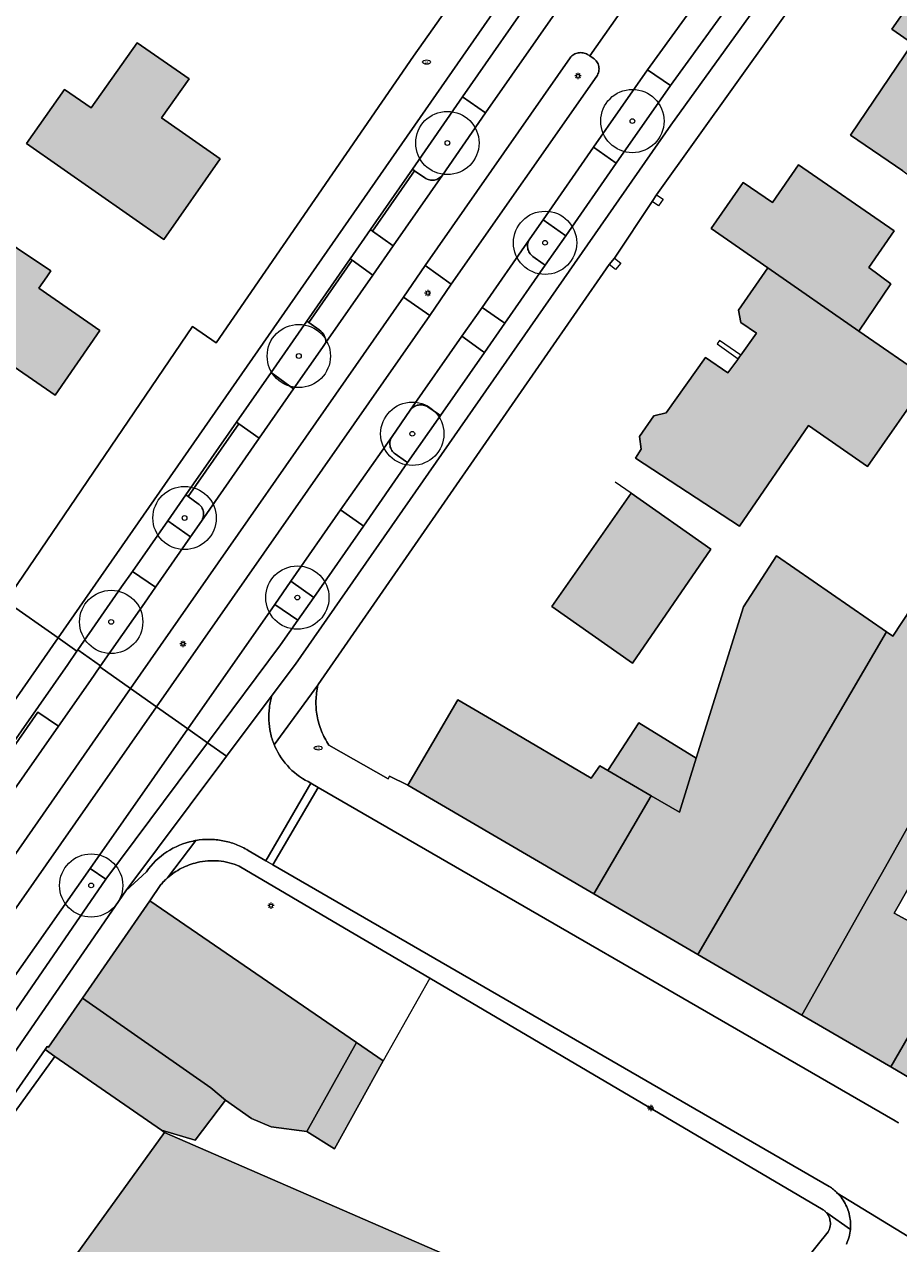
# Model space of a CAD drawing. Header units: metres. Extents: x 187482 to 189800, y 333582 to 335019.
# Tile 58 of 256: x 188055 to 188124, y 333932 to 334029. Entities that reach past the tile are written whole.
import ezdxf
from ezdxf.enums import TextEntityAlignment as Align

# ---------------------------------------------------------------- set-up
doc = ezdxf.new("R2010")
doc.units = ezdxf.units.M
doc.layers.get('0').update_dxf_attribs({"color": 252, "lineweight": 18})
for name, color, linetype, lineweight in [('B-WE-GR-BEPLANTING_CULTUUR_HEESTERS-GV', 252, 'Continuous', 18), ('B-WE-GR-BOOM-S', 252, 'Continuous', 18), ('B-WE-GR-HAAG-G', 252, 'GR-HAAG1-SO', 18), ('B-WE-IE-MEUBILAIR-S', 252, 'Continuous', 18), ('B-WE-IE-TERREINAFSCHEIDING_KUNSTMATIG_HEKWERK-G', 252, 'IE-TERREINAFSCHEIDING_KUNSTMATIG-SO', 18), ('B-WE-IE-TERREINAFSCHEIDING_KUNSTMATIG_MUUR-G', 252, 'IE-TERREINAFSCHEIDING_KUNSTMATIG-SO', 18), ('B-WE-OG-BEBOUWING-GV', 252, 'Continuous', 18), ('B-WE-OG-TERREIN_ERF-GV', 252, 'Continuous', 18), ('B-WE-VH-GESLOTENVERHARDING_ASFALT-GV', 252, 'Continuous', 18), ('B-WE-VH-OPENVERHARDING-GV', 252, 'Continuous', 18), ('B-WE-VH-OPENVERHARDING_BETONSTRAATSTEEN-GV', 252, 'Continuous', 18), ('B-WE-VH-OPENVERHARDING_STRAATBAKSTEEN-GV', 252, 'Continuous', 18), ('B-WE-VH-OPENVERHARDING_TEGEL-GV', 252, 'Continuous', 18)]:
    doc.layers.add(name, color=color, linetype=linetype, lineweight=lineweight)
doc.layers.add('B-WE-OG-BEBOUWING-V', color=7, linetype='Continuous', lineweight=18, true_color=0xf0f0f0)
doc.styles.add('NLCS-ISO', font='NLCS-ISO.ttf')
doc.linetypes.add('GR-HAAG1-SO', pattern='A,6,[176,NLCS.SHX,S=0.125,R=0,X=0,Y=0],-2', length=8)
doc.linetypes.add('IE-TERREINAFSCHEIDING_KUNSTMATIG-SO', pattern='A,4,[82,NLCS.SHX,S=0.75,R=90,X=0,Y=0],4,-2', length=10)

# ---------------------------------------------------------------- blocks, each defined once
blk = doc.blocks.new('SIE-MEUBILAIR_PAAL_LICHTMAST-SO')
for points in [[(-0.62, 0), (-1, 0)], [(-0.71, 0.71), (-0.44, 0.44)], [(0, 1), (0, 0.62)], [(0.44, 0.44), (0.71, 0.71)], [(1, 0), (0.62, 0)], [(-0.71, -0.71), (-0.44, -0.44)], [(0, -0.62), (0, -1)], [(0.44, -0.44), (0.71, -0.71)]]:
    blk.add_lwpolyline(points)
blk.add_circle((0, 0), 0.5)
blk = doc.blocks.new('SIE-MEUBILAIR_PUT_BRANDKRAAN-SO')
blk.add_ellipse((0, 0), major_axis=(1.25, 0), ratio=0.54)
at = {"style": 'NLCS-ISO'}
blk.add_text('bk', height=0.75, dxfattribs=at).set_placement((0.03, 0), align=Align.MIDDLE_CENTER)
blk = doc.blocks.new('SGR-BOOM_GBKN-SO')
at = {"color": 0, "linetype": 'ByBlock', "lineweight": 18}
for radius in [2, 0.15]:
    blk.add_circle((0, 0), radius, dxfattribs=at)

msp = doc.modelspace()

# ---------------------------------------------------------------- hatches: boundary and pattern name
at = {"layer": 'B-WE-OG-BEBOUWING-V'}
h = msp.add_hatch(color=256, dxfattribs=at)
h.dxf.hatch_style = 1
h.paths.add_polyline_path([(188119.775, 334019.884), (188123.914, 334017.078), (188134.371, 334009.355), (188139.507, 334005.794), (188139.597, 334005.731), (188144.792, 334012.925), (188146.958, 334011.44), (188147.926, 334012.889), (188153.859, 334021.759), (188148.105, 334024.734), (188146.046, 334025.85), (188134.882, 334031.898), (188130.213, 334034.413), (188129.986, 334034.535), (188129.772, 334034.651), (188126.277, 334029.492), (188124.654, 334030.598), (188123.065, 334028.283), (188124.695, 334027.142)], flags=17)
h = msp.add_hatch(color=256, dxfattribs=at)
h.dxf.hatch_style = 1
h.paths.add_polyline_path([(188063.437, 334027.19), (188059.801, 334022.042), (188057.701, 334023.51), (188054.68, 334019.235), (188065.527, 334011.659), (188069.981, 334018.035), (188065.359, 334021.263), (188067.538, 334024.347)], flags=17)
h = msp.add_hatch(color=256, dxfattribs=at)
h.dxf.hatch_style = 1
h.paths.add_polyline_path([(188051.486, 334016.233), (188045.8, 334020.275), (188042.892, 334022.307), (188041.263, 334019.316), (188043.799, 334017.466), (188043.707, 334017.337), (188047.867, 334014.384), (188048.798, 334013.724), (188050.324, 334012.641), (188046.519, 334006.915), (188046.354, 334006.666), (188053.707, 334001.57), (188056.943, 333999.336), (188060.484, 334004.452), (188055.662, 334007.79), (188056.283, 334008.699), (188056.6, 334009.164), (188053.987, 334010.948), (188050.78, 334013.138), (188049.801, 334013.869), (188051.228, 334015.871)], flags=17)
h = msp.add_hatch(color=256, dxfattribs=at)
h.dxf.hatch_style = 1
h.paths.add_polyline_path([(188113.248, 334009.413), (188120.458, 334004.409), (188122.982, 334008.149), (188121.225, 334009.441), (188123.234, 334012.344), (188115.687, 334017.553), (188113.626, 334014.566), (188111.299, 334016.163), (188108.768, 334012.523)], flags=17)
h = msp.add_hatch(color=256, dxfattribs=at)
h.dxf.hatch_style = 1
h.paths.add_polyline_path([(188120.458, 334004.409), (188113.248, 334009.413), (188110.951, 334006.074), (188111.131, 334005.097), (188112.369, 334004.234), (188111.116, 334002.5), (188111.074, 334002.442), (188110.916, 334002.223), (188110.873, 334002.163), (188110.104, 334001.099), (188108.342, 334002.319), (188105.233, 333997.937), (188104.241, 333997.719), (188103.115, 333996.074), (188103.254, 333995.077), (188102.79, 333994.368), (188111.008, 333988.99), (188116.469, 333996.938), (188121.12, 333993.711), (188125.942, 334000.603)], flags=17)
h = msp.add_hatch(color=256, dxfattribs=at)
h.dxf.hatch_style = 1
h.paths.add_polyline_path([(188096.182, 333982.644), (188102.571, 333978.171), (188108.76, 333987.173), (188102.448, 333991.592)], flags=17)
h = msp.add_hatch(color=256, dxfattribs=at)
h.dxf.hatch_style = 1
h.paths.add_polyline_path([(188100.613, 333969.684), (188104.043, 333967.684), (188106.265, 333966.389), (188107.592, 333970.645), (188103.074, 333973.441)], flags=16)
h.paths.add_polyline_path([(188104.043, 333967.684), (188099.514, 333959.925), (188107.733, 333955.13), (188122.62, 333980.646), (188113.939, 333986.652), (188111.325, 333982.623), (188107.592, 333970.645), (188106.265, 333966.389)], flags=17)
h = msp.add_hatch(color=256, dxfattribs=at)
h.dxf.hatch_style = 1
h.paths.add_polyline_path([(188122.62, 333980.646), (188107.733, 333955.13), (188115.95, 333950.335), (188121.125, 333959.547), (188122.304, 333961.647), (188125.465, 333967.275), (188125.66, 333967.622), (188124.947, 333968.117), (188127.177, 333971.593), (188129.229, 333974.793), (188131.395, 333978.179), (188124.615, 333982.539), (188123.14, 333980.286)], flags=17)
h = msp.add_hatch(color=256, dxfattribs=at)
h.dxf.hatch_style = 1
h.paths.add_polyline_path([(188099.514, 333959.925), (188104.043, 333967.684), (188100.613, 333969.684), (188099.982, 333970.052), (188099.286, 333969.074), (188092.044, 333973.329), (188088.759, 333975.257), (188084.805, 333968.505)], flags=17)
h.paths.add_polyline_path([(188100.613, 333969.684), (188104.043, 333967.684), (188106.265, 333966.389), (188107.592, 333970.645), (188103.074, 333973.441)], flags=16)
h = msp.add_hatch(color=256, dxfattribs=at)
h.dxf.hatch_style = 1
h.paths.add_polyline_path([(188122.961, 333946.245), (188128.342, 333955.544), (188127.095, 333956.284), (188123.231, 333958.396), (188124.41, 333960.495), (188126.949, 333959.106), (188130.291, 333964.079), (188128.743, 333965.363), (188125.465, 333967.275), (188122.304, 333961.647), (188121.125, 333959.547), (188115.95, 333950.335)], flags=17)
h = msp.add_hatch(color=256, dxfattribs=at)
h.dxf.hatch_style = 1
h.paths.add_polyline_path([(188059.111, 333951.69), (188069.259, 333944.606), (188070.403, 333943.627), (188072.476, 333942.167), (188074.013, 333941.519), (188076.845, 333941.142), (188080.751, 333948.176), (188064.427, 333959.371)], flags=17)
h = msp.add_hatch(color=256, dxfattribs=at)
h.dxf.hatch_style = 1
h.paths.add_polyline_path([(188127.095, 333956.284), (188128.342, 333955.544), (188122.961, 333946.245), (188127.211, 333943.765), (188133.633, 333954.912), (188128.224, 333958.293)], flags=17)
h = msp.add_hatch(color=256, dxfattribs=at)
h.dxf.hatch_style = 1
h.paths.add_polyline_path([(188059.111, 333951.69), (188056.427, 333947.811), (188056.326, 333947.854), (188056.158, 333947.615), (188056.932, 333947.078), (188065.349, 333941.239), (188068.024, 333940.454), (188070.403, 333943.627), (188069.259, 333944.606)], flags=17)
h = msp.add_hatch(color=256, dxfattribs=at)
h.dxf.hatch_style = 1
h.paths.add_polyline_path([(188076.845, 333941.142), (188079.022, 333939.779), (188082.876, 333946.719), (188080.751, 333948.176)], flags=17)
h = msp.add_hatch(color=256, dxfattribs=at)
h.dxf.hatch_style = 1
h.paths.add_polyline_path([(188069.168, 333905.551), (188074.019, 333902.236), (188073.285, 333900.972), (188076.913, 333898.444), (188074.646, 333895.353), (188080.516, 333891.048), (188084.398, 333896.245), (188078.515, 333900.639), (188080.811, 333903.833), (188071.006, 333908.199)], flags=16)
h.paths.add_polyline_path([(188041.052, 333890.063), (188042.599, 333889.473), (188055.434, 333885.738), (188060.024, 333892.36), (188062.113, 333895.375), (188069.168, 333905.551), (188071.006, 333908.199), (188080.811, 333903.833), (188080.966, 333904.048), (188087.956, 333900.808), (188091.54, 333905.8), (188084.944, 333910.785), (188093.238, 333929.02), (188065.599, 333941.066), (188056.895, 333929.022), (188061.232, 333925.888), (188058.573, 333922.208), (188054.236, 333925.342), (188049.214, 333918.392), (188050.643, 333917.655), (188034.708, 333895.349), (188039.265, 333893.405), (188042.018, 333892.357)], flags=17)

# ---------------------------------------------------------------- linework, layer by layer
at = {"layer": 'B-WE-GR-BEPLANTING_CULTUUR_HEESTERS-GV', "flags": 128}
for points in [[(188099.496, 334018.958), (188101.284, 334017.668), (188105.568, 334023.815), (188103.75, 334025.061)], [(188064.869, 333984.157), (188063.064, 333985.414), (188062.207, 333984.184), (188058.736, 333979.202), (188060.541, 333977.944), (188064.001, 333982.911)], [(188077.377, 333983.355), (188075.576, 333984.644), (188074.296, 333982.81), (188076.126, 333981.557)], [(188051.953, 333950.893), (188053.311, 333949.98), (188060.954, 333961.076), (188059.707, 333961.918)]]:
    msp.add_lwpolyline(points, close=True, dxfattribs=at)
for points in [[(188087.542, 334016.736), (188090.961, 334021.664), (188089.132, 334022.914), (188085.171, 334017.2), (188085.349, 334017.076), (188086.163, 334016.508)], [(188094.695, 334010.316), (188095.516, 334009.735), (188095.676, 334009.622), (188097.296, 334011.946), (188095.498, 334013.212), (188094.441, 334011.689)], [(188076.999, 334005.077), (188076.831, 334005.195), (188074.01, 334001.137), (188075.786, 333999.835), (188078.068, 334003.112), (188078.349, 334003.516)], [(188077.82, 334004.504), (188076.999, 334005.077)], [(188083.822, 333994.697), (188084.635, 333994.128), (188084.798, 333994.014), (188087.392, 333997.733), (188087.235, 333997.839), (188086.389, 333998.411)], [(188085.009, 333998.155), (188083.573, 333996.087)], [(188068.263, 333990.761), (188067.448, 333991.342), (188067.277, 333991.464), (188065.848, 333989.412), (188067.652, 333988.153), (188068.518, 333989.396)]]:
    msp.add_lwpolyline(points, dxfattribs=at)
at = {"layer": 'B-WE-GR-BEPLANTING_CULTUUR_HEESTERS-GV'}
for points in [[(188087.276, 334016.486, 0.092704), (188087.542, 334016.736)], [(188086.163, 334016.508, 0.098434), (188086.521, 334016.351)], [(188086.521, 334016.351, 0.099758), (188086.912, 334016.344)], [(188086.912, 334016.344, 0.09886), (188087.276, 334016.486)], [(188094.295, 334011.347, 0.097897), (188094.287, 334010.959)], [(188094.287, 334010.959, 0.099519), (188094.427, 334010.597)], [(188094.441, 334011.689, 0.093925), (188094.295, 334011.347)], [(188094.427, 334010.597, 0.100169), (188094.695, 334010.316)], [(188078.349, 334003.516, 0.228377), (188077.82, 334004.504)], [(188085.287, 333998.423, 0.095206), (188085.009, 333998.155)], [(188085.646, 333998.565, 0.09428), (188085.287, 333998.423)], [(188086.033, 333998.561, 0.098208), (188085.646, 333998.565)], [(188086.389, 333998.411, 0.095178), (188086.033, 333998.561)], [(188083.417, 333995.73, 0.099968), (188083.41, 333995.34)], [(188083.573, 333996.087, 0.095385), (188083.417, 333995.73)], [(188083.41, 333995.34, 0.099333), (188083.552, 333994.978)], [(188083.552, 333994.978, 0.099815), (188083.822, 333994.697)], [(188068.529, 333990.479, 0.098563), (188068.263, 333990.761)], [(188068.518, 333989.396, 0.090354), (188068.659, 333989.731)], [(188068.668, 333990.118, 0.098369), (188068.529, 333990.479)], [(188068.659, 333989.731, 0.100781), (188068.668, 333990.118)]]:
    msp.add_lwpolyline(points, format="xyb", dxfattribs=at)
at = {"layer": 'B-WE-GR-HAAG-G', "ltscale": 0.2}
for points in [[(188066.924, 333961.945, 0.062101), (188065.834, 333961.197)], [(188068.163, 333962.404, 0.062272), (188066.924, 333961.945)], [(188069.853, 333962.527, 0.079889), (188068.163, 333962.404)], [(188071.497, 333962.116, 0.079576), (188069.853, 333962.527)], [(188065.834, 333961.197, 0.011371), (188065.695, 333961.069)]]:
    msp.add_lwpolyline(points, format="xyb", dxfattribs=at)
at = {"layer": 'B-WE-GR-HAAG-G', "ltscale": 0.2, "flags": 128}
for points in [[(188079.82, 333957.216), (188071.497, 333962.116)], [(188065.695, 333961.069), (188065.628, 333961.004), (188065.561, 333960.937), (188065.496, 333960.869), (188065.432, 333960.8), (188065.369, 333960.73), (188065.307, 333960.659), (188064.427, 333959.371)]]:
    msp.add_lwpolyline(points, dxfattribs=at)
at = {"layer": 'B-WE-IE-TERREINAFSCHEIDING_KUNSTMATIG_HEKWERK-G', "ltscale": 0.2, "flags": 128}
msp.add_lwpolyline([(188086.543, 333953.258), (188082.876, 333946.719)], dxfattribs=at)
at = {"layer": 'B-WE-IE-TERREINAFSCHEIDING_KUNSTMATIG_MUUR-G', "ltscale": 0.2, "flags": 128}
for points in [[(188069.665, 334003.484), (188085.257, 334026.137), (188088.621, 334030.926)], [(188104.106, 334014.663), (188104.471, 334015.184)], [(188104.471, 334015.184), (188104.983, 334014.828), (188104.619, 334014.304), (188104.106, 334014.663)], [(188100.728, 334009.678), (188101.136, 334010.17)], [(188101.136, 334010.17), (188101.637, 334009.778), (188101.229, 334009.286), (188100.728, 334009.678)], [(188111.116, 334002.5), (188109.427, 334003.665), (188109.24, 334003.398), (188110.916, 334002.223)], [(188102.448, 333991.592), (188101.189, 333992.47)], [(188065.349, 333941.239), (188065.599, 333941.066)]]:
    msp.add_lwpolyline(points, dxfattribs=at)
at = {"layer": 'B-WE-OG-BEBOUWING-GV', "flags": 128}
for points in [[(188119.775, 334019.884), (188123.914, 334017.078), (188134.371, 334009.355), (188139.507, 334005.794), (188139.597, 334005.731), (188144.792, 334012.925), (188146.958, 334011.44), (188147.926, 334012.889), (188153.859, 334021.759), (188148.105, 334024.734), (188146.046, 334025.85), (188134.882, 334031.898), (188130.213, 334034.413), (188129.986, 334034.535), (188129.772, 334034.651), (188126.277, 334029.492), (188124.654, 334030.598), (188123.065, 334028.283), (188124.695, 334027.142)], [(188063.437, 334027.19), (188059.801, 334022.042), (188057.701, 334023.51), (188054.68, 334019.235), (188065.527, 334011.659), (188069.981, 334018.035), (188065.359, 334021.263), (188067.538, 334024.347)], [(188051.486, 334016.233), (188045.8, 334020.275), (188042.892, 334022.307), (188041.263, 334019.316), (188043.799, 334017.466), (188043.707, 334017.337), (188047.867, 334014.384), (188048.798, 334013.724), (188050.324, 334012.641), (188046.519, 334006.915), (188046.354, 334006.666), (188053.707, 334001.57), (188056.943, 333999.336), (188060.484, 334004.452), (188055.662, 334007.79), (188056.283, 334008.699), (188056.6, 334009.164), (188053.987, 334010.948), (188050.78, 334013.138), (188049.801, 334013.869), (188051.228, 334015.871)], [(188113.248, 334009.413), (188120.458, 334004.409), (188122.982, 334008.149), (188121.225, 334009.441), (188123.234, 334012.344), (188115.687, 334017.553), (188113.626, 334014.566), (188111.299, 334016.163), (188108.768, 334012.523)], [(188120.458, 334004.409), (188113.248, 334009.413), (188110.951, 334006.074), (188111.131, 334005.097), (188112.369, 334004.234), (188111.116, 334002.5), (188111.074, 334002.442), (188110.916, 334002.223), (188110.873, 334002.163), (188110.104, 334001.099), (188108.342, 334002.319), (188105.233, 333997.937), (188104.241, 333997.719), (188103.115, 333996.074), (188103.254, 333995.077), (188102.79, 333994.368), (188111.008, 333988.99), (188116.469, 333996.938), (188121.12, 333993.711), (188125.942, 334000.603)], [(188096.182, 333982.644), (188102.571, 333978.171), (188108.76, 333987.173), (188102.448, 333991.592)], [(188104.043, 333967.684), (188099.514, 333959.925), (188107.733, 333955.13), (188122.62, 333980.646), (188113.939, 333986.652), (188111.325, 333982.623), (188107.592, 333970.645), (188106.265, 333966.389)], [(188122.62, 333980.646), (188107.733, 333955.13), (188115.95, 333950.335), (188121.125, 333959.547), (188122.304, 333961.647), (188125.465, 333967.275), (188125.66, 333967.622), (188124.947, 333968.117), (188127.177, 333971.593), (188129.229, 333974.793), (188131.395, 333978.179), (188124.615, 333982.539), (188123.14, 333980.286)], [(188099.514, 333959.925), (188104.043, 333967.684), (188100.613, 333969.684), (188099.982, 333970.052), (188099.286, 333969.074), (188092.044, 333973.329), (188088.759, 333975.257), (188084.805, 333968.505)], [(188100.613, 333969.684), (188104.043, 333967.684), (188106.265, 333966.389), (188107.592, 333970.645), (188103.074, 333973.441)], [(188122.961, 333946.245), (188128.342, 333955.544), (188127.095, 333956.284), (188123.231, 333958.396), (188124.41, 333960.495), (188126.949, 333959.106), (188130.291, 333964.079), (188128.743, 333965.363), (188125.465, 333967.275), (188122.304, 333961.647), (188121.125, 333959.547), (188115.95, 333950.335)], [(188059.111, 333951.69), (188069.259, 333944.606), (188070.403, 333943.627), (188072.476, 333942.167), (188074.013, 333941.519), (188076.845, 333941.142), (188080.751, 333948.176), (188064.427, 333959.371)], [(188127.095, 333956.284), (188128.342, 333955.544), (188122.961, 333946.245), (188127.211, 333943.765), (188133.633, 333954.912), (188128.224, 333958.293)], [(188059.111, 333951.69), (188056.427, 333947.811), (188056.326, 333947.854), (188056.158, 333947.615), (188056.932, 333947.078), (188065.349, 333941.239), (188068.024, 333940.454), (188070.403, 333943.627), (188069.259, 333944.606)], [(188076.845, 333941.142), (188079.022, 333939.779), (188082.876, 333946.719), (188080.751, 333948.176)], [(188041.052, 333890.063), (188042.599, 333889.473), (188055.434, 333885.738), (188060.024, 333892.36), (188062.113, 333895.375), (188069.168, 333905.551), (188071.006, 333908.199), (188080.811, 333903.833), (188080.966, 333904.048), (188087.956, 333900.808), (188091.54, 333905.8), (188084.944, 333910.785), (188093.238, 333929.02), (188065.599, 333941.066), (188056.895, 333929.022), (188061.232, 333925.888), (188058.573, 333922.208), (188054.236, 333925.342), (188049.214, 333918.392), (188050.643, 333917.655), (188034.708, 333895.349), (188039.265, 333893.405), (188042.018, 333892.357)]]:
    msp.add_lwpolyline(points, close=True, dxfattribs=at)
at = {"layer": 'B-WE-OG-TERREIN_ERF-GV', "flags": 128}
for points in [[(188159.927, 334087.157), (188136.712, 334053.621), (188132.68, 334047.667), (188130.182, 334044.19), (188127.983, 334040.995), (188125.502, 334037.47), (188122.99, 334039.166), (188122.859, 334038.978), (188121.916, 334039.656), (188118.466, 334034.816), (188116.89, 334032.605), (188104.471, 334015.184), (188104.106, 334014.663), (188101.136, 334010.17), (188100.728, 334009.678), (188077.726, 333976.467), (188077.723, 333976.453), (188077.719, 333976.438), (188077.716, 333976.424), (188077.712, 333976.409)], [(188053.058, 333983.06), (188067.805, 334004.773), (188069.665, 334003.484), (188085.257, 334026.137), (188088.621, 334030.926)], [(188123.914, 334017.078), (188119.775, 334019.884), (188124.695, 334027.142), (188123.065, 334028.283), (188124.654, 334030.598)], [(188078.578, 333971.691), (188083.252, 333969.026), (188083.378, 333969.231), (188084.805, 333968.505), (188088.759, 333975.257), (188092.044, 333973.329), (188099.286, 333969.074), (188099.982, 333970.052), (188100.613, 333969.684), (188103.074, 333973.441), (188107.592, 333970.645), (188111.325, 333982.623), (188113.939, 333986.652), (188122.62, 333980.646), (188123.14, 333980.286), (188124.615, 333982.539)], [(188117.633, 333934.956), (188086.543, 333953.258), (188079.82, 333957.216), (188071.497, 333962.116)], [(188065.695, 333961.069), (188065.628, 333961.004), (188065.561, 333960.937), (188065.496, 333960.869), (188065.432, 333960.8), (188065.369, 333960.73), (188065.307, 333960.659), (188064.427, 333959.371), (188080.751, 333948.176), (188082.876, 333946.719), (188079.022, 333939.779), (188076.845, 333941.142), (188074.013, 333941.519), (188072.476, 333942.167), (188070.403, 333943.627), (188068.024, 333940.454), (188065.349, 333941.239), (188056.932, 333947.078), (188048.1, 333934.879), (188047.557, 333935.25), (188047.401, 333935.385), (188040.576, 333925.436)], [(188056.895, 333929.022), (188065.599, 333941.066), (188093.238, 333929.02)], [(188086.274, 333891.546), (188091.751, 333898.992), (188108.913, 333921.59), (188114.648, 333929.019), (188118.022, 333933.217)]]:
    msp.add_lwpolyline(points, dxfattribs=at)
for points in [[(188065.359, 334021.263), (188069.981, 334018.035), (188065.527, 334011.659), (188054.68, 334019.235), (188057.701, 334023.51), (188059.801, 334022.042), (188063.437, 334027.19), (188067.538, 334024.347)], [(188045.8, 334020.275), (188051.486, 334016.233), (188051.228, 334015.871), (188049.801, 334013.869), (188050.78, 334013.138), (188053.987, 334010.948), (188056.6, 334009.164), (188056.283, 334008.699), (188055.662, 334007.79), (188060.484, 334004.452), (188056.943, 333999.336), (188053.707, 334001.57), (188046.354, 334006.666), (188046.519, 334006.915), (188050.324, 334012.641), (188048.798, 334013.724), (188047.867, 334014.384), (188043.707, 334017.337), (188043.799, 334017.466), (188041.263, 334019.316), (188042.892, 334022.307)], [(188113.248, 334009.413), (188108.768, 334012.523), (188111.299, 334016.163), (188113.626, 334014.566), (188115.687, 334017.553), (188123.234, 334012.344), (188121.225, 334009.441), (188122.982, 334008.149), (188120.458, 334004.409), (188125.942, 334000.603), (188121.12, 333993.711), (188116.469, 333996.938), (188111.008, 333988.99), (188102.79, 333994.368), (188103.254, 333995.077), (188103.115, 333996.074), (188104.241, 333997.719), (188105.233, 333997.937), (188108.342, 334002.319), (188110.104, 334001.099), (188110.873, 334002.163), (188110.916, 334002.223), (188111.074, 334002.442), (188111.116, 334002.5), (188112.369, 334004.234), (188111.131, 334005.097), (188110.951, 334006.074)], [(188108.76, 333987.173), (188102.571, 333978.171), (188096.182, 333982.644), (188102.448, 333991.592)], [(188133.633, 333954.912), (188136.547, 333958.89), (188130.291, 333964.079), (188126.949, 333959.106), (188124.41, 333960.495), (188123.231, 333958.396), (188127.095, 333956.284), (188128.224, 333958.293)], [(188056.932, 333947.078), (188056.158, 333947.615), (188047.557, 333935.25), (188048.1, 333934.879)]]:
    msp.add_lwpolyline(points, close=True, dxfattribs=at)
at = {"layer": 'B-WE-OG-TERREIN_ERF-GV'}
for points in [[(188077.712, 333976.409, 0.05148), (188077.558, 333975.202)], [(188077.558, 333975.202, 0.050315), (188077.649, 333973.989)], [(188077.649, 333973.989, 0.052819), (188077.994, 333972.792)], [(188077.994, 333972.792, 0.052768), (188078.578, 333971.691)], [(188066.924, 333961.945, 0.062101), (188065.834, 333961.197)], [(188068.163, 333962.404, 0.062272), (188066.924, 333961.945)], [(188069.853, 333962.527, 0.079889), (188068.163, 333962.404)], [(188071.497, 333962.116, 0.079576), (188069.853, 333962.527)], [(188065.834, 333961.197, 0.011371), (188065.695, 333961.069)], [(188117.708, 333934.9, 0.023514), (188117.633, 333934.956)], [(188117.778, 333934.839, 0.022273), (188117.708, 333934.9)], [(188117.844, 333934.773, 0.030303), (188117.778, 333934.839)], [(188117.906, 333934.703, 0.030192), (188117.844, 333934.773)], [(188118.068, 333934.448, 0.05509), (188117.906, 333934.703)], [(188118.022, 333933.217, 0.093626), (188118.183, 333933.676)], [(188118.167, 333934.162, 0.059565), (188118.068, 333934.448)], [(188118.183, 333933.676, 0.094683), (188118.167, 333934.162)]]:
    msp.add_lwpolyline(points, format="xyb", dxfattribs=at)
at = {"layer": 'B-WE-VH-GESLOTENVERHARDING_ASFALT-GV', "flags": 128}
for points in [[(188099.013, 334026.27), (188099.188, 334026.155), (188160.025, 334112.733), (188151.315, 334116.929), (188143.996, 334104.345)], [(188165.199, 334104.53), (188167.746, 334109.014), (188160.025, 334112.733), (188099.188, 334026.155), (188099.458, 334025.978)], [(188085.009, 333998.155), (188089.092, 334004.001), (188090.676, 334006.283), (188094.441, 334011.689), (188095.498, 334013.212), (188099.496, 334018.958), (188103.75, 334025.061), (188113.71, 334038.803), (188116.296, 334042.572), (188118.468, 334045.684), (188122.785, 334051.866), (188123.984, 334053.583), (188124.158, 334053.833), (188132.59, 334065.961), (188132.879, 334066.377), (188135.417, 334070.025), (188135.675, 334070.398), (188139.985, 334076.615), (188140.312, 334077.086), (188145.851, 334085.101), (188148.081, 334088.249), (188155.752, 334099.357), (188156.677, 334100.696)], [(188097.181, 334030.627), (188090.961, 334021.664), (188087.542, 334016.736), (188083.647, 334011.138), (188082.049, 334008.823), (188078.349, 334003.516), (188078.068, 334003.112), (188075.786, 333999.835), (188073.071, 333995.937), (188068.518, 333989.396), (188067.652, 333988.153), (188064.869, 333984.157), (188064.001, 333982.911), (188060.541, 333977.944)], [(188060.541, 333977.944), (188060.486, 333977.865), (188062.907, 333976.156), (188084.46, 334007.097), (188086.189, 334009.579), (188097.629, 334026.018)], [(188099.739, 334024.553), (188088.247, 334008.127), (188086.549, 334005.632), (188064.955, 333974.711), (188067.423, 333972.968), (188074.296, 333982.81), (188075.576, 333984.644), (188079.504, 333990.271), (188083.573, 333996.087), (188085.009, 333998.155)], [(188007.408, 333896.597), (188009.118, 333899.069), (188026.297, 333923.653), (188027.984, 333926.1), (188046.087, 333952.019), (188047.805, 333954.477), (188062.907, 333976.156), (188060.486, 333977.865), (188059.737, 333976.79), (188057.227, 333973.187), (188053.188, 333967.422), (188051.458, 333964.937), (188048.76, 333961.063), (188045.333, 333956.132), (188043.732, 333953.842), (188039.708, 333948.113), (188038.841, 333946.866), (188035.352, 333941.851), (188025.249, 333927.397)], [(188014.757, 333897.543), (188023.036, 333909.413), (188031.03, 333920.887), (188032.178, 333922.526), (188036.508, 333928.794), (188043.65, 333938.991), (188050.815, 333949.231), (188051.953, 333950.893), (188059.707, 333961.918), (188067.423, 333972.968), (188064.955, 333974.711), (188049.823, 333953.044), (188048.11, 333950.603), (188030.022, 333924.681), (188028.295, 333922.206), (188011.19, 333897.679), (188009.391, 333895.272), (188008.053, 333893.628), (188006.449, 333892.241)], [(188123.321, 333941.986), (188077.719, 333968.346), (188074.162, 333962.224), (188118.109, 333936.792)], [(188118.746, 333936.282), (188127.925, 333930.655)], [(188127.925, 333930.655), (188118.746, 333936.282)]]:
    msp.add_lwpolyline(points, dxfattribs=at)
at = {"layer": 'B-WE-VH-GESLOTENVERHARDING_ASFALT-GV'}
for points in [[(188097.629, 334026.018, -0.085878), (188097.918, 334026.265)], [(188097.918, 334026.265, -0.086332), (188098.275, 334026.398)], [(188098.275, 334026.398, -0.089471), (188098.655, 334026.4)], [(188098.655, 334026.4, -0.089726), (188099.013, 334026.27)], [(188099.458, 334025.978, -0.100124), (188099.747, 334025.698)], [(188099.747, 334025.698, -0.102212), (188099.903, 334025.326)], [(188099.903, 334025.326, -0.10175), (188099.9, 334024.923)], [(188099.9, 334024.923, -0.099901), (188099.739, 334024.553)], [(188123.587, 333941.83, -0.017752), (188123.321, 333941.986)], [(188118.109, 333936.792, -0.013557), (188118.279, 333936.678)], [(188118.279, 333936.678, -0.014677), (188118.442, 333936.555)], [(188118.442, 333936.555, -0.013793), (188118.598, 333936.423)], [(188118.598, 333936.423, -0.017375), (188118.746, 333936.282)], [(188118.746, 333936.282, -0.08178), (188119.43, 333935.319)], [(188119.43, 333935.319, -0.082231), (188119.767, 333934.187)], [(188119.767, 333934.187, -0.025759), (188119.795, 333933.798)], [(188119.795, 333933.798, -0.02819), (188119.78, 333933.407)], [(188119.675, 333932.815, -0.042579), (188119.473, 333932.248)], [(188119.78, 333933.407, -0.042104), (188119.675, 333932.815)]]:
    msp.add_lwpolyline(points, format="xyb", dxfattribs=at)
at = {"layer": 'B-WE-VH-OPENVERHARDING-GV', "flags": 128}
msp.add_lwpolyline([(188077.163, 333968.68), (188073.596, 333962.546), (188074.162, 333962.224), (188077.719, 333968.346)], close=True, dxfattribs=at)
at = {"layer": 'B-WE-VH-OPENVERHARDING_BETONSTRAATSTEEN-GV', "flags": 128}
for points in [[(188115.266, 334037.204), (188105.568, 334023.815), (188101.284, 334017.668), (188097.296, 334011.946), (188095.676, 334009.622), (188092.473, 334005.025), (188090.866, 334002.719), (188087.392, 333997.733), (188084.798, 333994.014), (188081.307, 333989), (188077.377, 333983.355), (188076.126, 333981.557), (188074.768, 333979.607), (188068.993, 333971.86), (188070.486, 333970.806), (188074.092, 333975.633), (188075.929, 333978.092), (188105.597, 334020.693), (188116.497, 334035.83)], [(188094.225, 334033.427), (188057.184, 333980.161), (188058.674, 333979.113), (188058.736, 333979.202), (188062.207, 333984.184), (188063.064, 333985.414), (188065.848, 333989.412), (188067.277, 333991.464), (188071.275, 333997.208), (188074.01, 334001.137), (188076.831, 334005.195), (188080.255, 334010.124), (188081.856, 334012.428), (188085.171, 334017.2), (188089.132, 334022.914), (188095.365, 334031.906)], [(188086.163, 334016.508), (188085.349, 334017.076), (188082.02, 334012.31), (188083.647, 334011.138), (188087.542, 334016.736)], [(188094.441, 334011.689), (188090.676, 334006.283), (188092.324, 334005.129)], [(188078.349, 334003.516), (188082.049, 334008.823), (188080.414, 334010.009), (188076.999, 334005.077)], [(188092.324, 334005.129), (188092.473, 334005.025), (188095.676, 334009.622), (188095.516, 334009.735), (188094.695, 334010.316)], [(188076.999, 334005.077), (188077.82, 334004.504)], [(188086.389, 333998.411), (188087.235, 333997.839), (188087.392, 333997.733), (188090.866, 334002.719), (188090.712, 334002.83), (188089.092, 334004.001), (188085.009, 333998.155)], [(188068.518, 333989.396), (188073.071, 333995.937), (188071.455, 333997.081), (188067.448, 333991.342), (188068.263, 333990.761)], [(188083.573, 333996.087), (188079.504, 333990.271), (188081.169, 333989.098), (188081.307, 333989), (188084.798, 333994.014), (188084.635, 333994.128), (188083.822, 333994.697)], [(188018.369, 333921.393), (188022.284, 333926.993), (188023.447, 333928.677), (188033.576, 333943.167), (188037.046, 333948.129), (188038.486, 333950.19), (188041.91, 333955.095), (188043.529, 333957.415), (188046.958, 333962.328), (188049.688, 333966.239), (188051.956, 333969.484), (188057.942, 333978.062), (188058.674, 333979.113), (188057.184, 333980.161), (188050.454, 333970.483), (188021.158, 333928.543), (188003.084, 333902.707), (188000, 333898.314), (187995.4, 333891.762), (187994.931, 333891.094), (187994.091, 333889.897), (187993.637, 333889.676)], [(188053.188, 333967.422), (188057.227, 333973.187), (188055.586, 333974.283), (188052.13, 333969.365), (188052.931, 333968.82)], [(188000, 333869.323), (188062.537, 333960.166), (188070.118, 333970.313), (188070.486, 333970.806), (188068.993, 333971.86), (188060.954, 333961.076), (188053.311, 333949.98), (188052.142, 333948.291), (188045.054, 333937.997), (188037.991, 333927.741)]]:
    msp.add_lwpolyline(points, dxfattribs=at)
for points in [[(188081.856, 334012.428), (188082.02, 334012.31), (188085.349, 334017.076), (188085.171, 334017.2)], [(188076.999, 334005.077), (188080.414, 334010.009), (188080.255, 334010.124), (188076.831, 334005.195)], [(188067.448, 333991.342), (188071.455, 333997.081), (188071.275, 333997.208), (188067.277, 333991.464)]]:
    msp.add_lwpolyline(points, close=True, dxfattribs=at)
at = {"layer": 'B-WE-VH-OPENVERHARDING_BETONSTRAATSTEEN-GV'}
for points in [[(188087.542, 334016.736, -0.092704), (188087.276, 334016.486)], [(188086.521, 334016.351, -0.098434), (188086.163, 334016.508)], [(188086.912, 334016.344, -0.099758), (188086.521, 334016.351)], [(188087.276, 334016.486, -0.09886), (188086.912, 334016.344)], [(188094.287, 334010.959, -0.097897), (188094.295, 334011.347)], [(188094.427, 334010.597, -0.099519), (188094.287, 334010.959)], [(188094.295, 334011.347, -0.093925), (188094.441, 334011.689)], [(188094.695, 334010.316, -0.100169), (188094.427, 334010.597)], [(188077.82, 334004.504, -0.228377), (188078.349, 334003.516)], [(188085.009, 333998.155, -0.095206), (188085.287, 333998.423)], [(188085.287, 333998.423, -0.09428), (188085.646, 333998.565)], [(188085.646, 333998.565, -0.098208), (188086.033, 333998.561)], [(188086.033, 333998.561, -0.095178), (188086.389, 333998.411)], [(188083.41, 333995.34, -0.099968), (188083.417, 333995.73)], [(188083.417, 333995.73, -0.095385), (188083.573, 333996.087)], [(188083.552, 333994.978, -0.099333), (188083.41, 333995.34)], [(188083.822, 333994.697, -0.099815), (188083.552, 333994.978)], [(188068.263, 333990.761, -0.098563), (188068.529, 333990.479)], [(188068.659, 333989.731, -0.090354), (188068.518, 333989.396)], [(188068.529, 333990.479, -0.098369), (188068.668, 333990.118)], [(188068.668, 333990.118, -0.100781), (188068.659, 333989.731)]]:
    msp.add_lwpolyline(points, format="xyb", dxfattribs=at)
at = {"layer": 'B-WE-VH-OPENVERHARDING_STRAATBAKSTEEN-GV', "flags": 128}
for points in [[(188074.264, 333971.704), (188077.712, 333976.409), (188077.716, 333976.424), (188077.719, 333976.438), (188077.723, 333976.453), (188077.726, 333976.467), (188100.728, 334009.678), (188101.136, 334010.17), (188104.106, 334014.663), (188104.471, 334015.184), (188116.89, 334032.605), (188118.466, 334034.816), (188121.916, 334039.656), (188122.859, 334038.978), (188122.99, 334039.166), (188125.502, 334037.47), (188127.983, 334040.995), (188122.684, 334044.706), (188116.497, 334035.83), (188105.597, 334020.693), (188075.929, 333978.092), (188074.092, 333975.633)], [(188088.621, 334030.926), (188085.257, 334026.137), (188069.665, 334003.484), (188067.805, 334004.773), (188053.058, 333983.06), (188057.184, 333980.161), (188094.225, 334033.427)], [(188099.458, 334025.978), (188099.188, 334026.155), (188099.013, 334026.27)], [(188097.629, 334026.018), (188086.189, 334009.579), (188088.247, 334008.127), (188099.739, 334024.553)], [(188074.092, 333975.633), (188070.486, 333970.806), (188070.118, 333970.313), (188062.537, 333960.166), (188064.157, 333961.678)], [(188074.318, 333971.578), (188074.304, 333971.609), (188074.291, 333971.641), (188074.277, 333971.672), (188074.264, 333971.704)], [(188072.211, 333963.363), (188073.596, 333962.546), (188077.163, 333968.68)], [(188065.834, 333961.197), (188068.061, 333964.144), (188068.009, 333964.134), (188067.957, 333964.125), (188067.905, 333964.115), (188067.853, 333964.104)], [(188067.853, 333964.104), (188067.905, 333964.115), (188067.957, 333964.125), (188068.009, 333964.134), (188068.061, 333964.144)], [(188064.157, 333961.678), (188062.537, 333960.166), (188000, 333869.323), (187992.062, 333857.916), (187989.168, 333853.934), (187981.666, 333843.11), (187968.752, 333823.895), (187971.237, 333822.252), (187976.063, 333829.099), (187978.095, 333832.166), (187983.734, 333840.254), (187988.099, 333846.875), (187988.35, 333848.59), (187993.498, 333856.316), (187995.851, 333859.703), (187999.458, 333864.964), (187999.103, 333865.251), (188023.614, 333900.798), (188028.013, 333907.146), (188040.576, 333925.436), (188047.401, 333935.385), (188047.557, 333935.25), (188056.158, 333947.615)], [(188056.158, 333947.615), (188056.326, 333947.854), (188056.427, 333947.811), (188059.111, 333951.69), (188064.427, 333959.371), (188065.307, 333960.659), (188065.369, 333960.73), (188065.432, 333960.8), (188065.496, 333960.869), (188065.561, 333960.937), (188065.628, 333961.004), (188065.695, 333961.069)]]:
    msp.add_lwpolyline(points, dxfattribs=at)
for points in [[(188118.098, 334041.28), (188116.296, 334042.572), (188113.71, 334038.803), (188103.75, 334025.061), (188105.568, 334023.815), (188115.266, 334037.204)], [(188097.181, 334030.627), (188095.365, 334031.906), (188089.132, 334022.914), (188090.961, 334021.664)], [(188101.284, 334017.668), (188099.496, 334018.958), (188095.498, 334013.212), (188097.296, 334011.946)], [(188080.414, 334010.009), (188082.049, 334008.823), (188083.647, 334011.138), (188082.02, 334012.31), (188081.856, 334012.428), (188080.255, 334010.124)], [(188084.46, 334007.097), (188086.549, 334005.632), (188088.247, 334008.127), (188086.189, 334009.579)], [(188086.549, 334005.632), (188084.46, 334007.097), (188062.907, 333976.156), (188064.955, 333974.711)], [(188090.712, 334002.83), (188090.866, 334002.719), (188092.473, 334005.025), (188092.324, 334005.129), (188090.676, 334006.283), (188089.092, 334004.001)], [(188071.275, 333997.208), (188071.455, 333997.081), (188073.071, 333995.937), (188075.786, 333999.835), (188074.01, 334001.137)], [(188081.169, 333989.098), (188079.504, 333990.271), (188075.576, 333984.644), (188077.377, 333983.355), (188081.307, 333989)], [(188063.064, 333985.414), (188064.869, 333984.157), (188067.652, 333988.153), (188065.848, 333989.412)], [(188053.058, 333983.06), (188046.816, 333973.87), (188047.17, 333973.62), (188035.765, 333957.184), (188035.49, 333957.353), (188028.185, 333946.311), (188017.729, 333930.923), (188018.228, 333930.576), (188018.617, 333930.306), (188010.277, 333918.297), (188001.101, 333904.172), (188000, 333902.594), (187996.498, 333897.573), (187996.015, 333896.881), (187992.113, 333896.067), (187992.07, 333893.991), (187995.4, 333891.762), (188000, 333898.314), (188003.084, 333902.707), (188021.158, 333928.543), (188050.454, 333970.483), (188057.184, 333980.161)], [(188068.993, 333971.86), (188074.768, 333979.607), (188076.126, 333981.557), (188074.296, 333982.81), (188067.423, 333972.968)], [(188060.486, 333977.865), (188060.541, 333977.944), (188058.736, 333979.202), (188058.674, 333979.113), (188057.942, 333978.062), (188051.956, 333969.484), (188052.13, 333969.365), (188055.586, 333974.283), (188057.227, 333973.187), (188059.737, 333976.79)], [(188047.805, 333954.477), (188049.823, 333953.044), (188064.955, 333974.711), (188062.907, 333976.156)], [(188068.993, 333971.86), (188067.423, 333972.968), (188059.707, 333961.918), (188060.954, 333961.076)]]:
    msp.add_lwpolyline(points, close=True, dxfattribs=at)
at = {"layer": 'B-WE-VH-OPENVERHARDING_STRAATBAKSTEEN-GV'}
for points in [[(188097.918, 334026.265, 0.085878), (188097.629, 334026.018)], [(188098.275, 334026.398, 0.086332), (188097.918, 334026.265)], [(188098.655, 334026.4, 0.089471), (188098.275, 334026.398)], [(188099.013, 334026.27, 0.089726), (188098.655, 334026.4)], [(188099.747, 334025.698, 0.100124), (188099.458, 334025.978)], [(188099.903, 334025.326, 0.102212), (188099.747, 334025.698)], [(188099.9, 334024.923, 0.10175), (188099.903, 334025.326)], [(188099.739, 334024.553, 0.099901), (188099.9, 334024.923)], [(188073.876, 333974.654, -0.042844), (188074.092, 333975.633)], [(188074.092, 333975.633, 0.042844), (188073.876, 333974.654)], [(188073.832, 333973.653, -0.044003), (188073.876, 333974.654)], [(188073.876, 333974.654, 0.044003), (188073.832, 333973.653)], [(188073.963, 333972.66, -0.043215), (188073.832, 333973.653)], [(188073.832, 333973.653, 0.043215), (188073.963, 333972.66)], [(188074.264, 333971.704, -0.043214), (188073.963, 333972.66)], [(188073.963, 333972.66, 0.043214), (188074.264, 333971.704)], [(188075.477, 333969.87, -0.090429), (188074.318, 333971.578)], [(188077.163, 333968.68, -0.090354), (188075.477, 333969.87)], [(188067.853, 333964.104, 0.093672), (188065.775, 333963.241)], [(188065.775, 333963.241, -0.093672), (188067.853, 333964.104)], [(188068.061, 333964.144, -0.044698), (188069.135, 333964.232)], [(188069.135, 333964.232, -0.044717), (188070.207, 333964.128)], [(188070.207, 333964.128, -0.04504), (188071.243, 333963.835)], [(188071.243, 333963.835, -0.045677), (188072.211, 333963.363)], [(188065.775, 333963.241, 0.094006), (188064.157, 333961.678)], [(188064.157, 333961.678, -0.094006), (188065.775, 333963.241)], [(188065.695, 333961.069, -0.011371), (188065.834, 333961.197)]]:
    msp.add_lwpolyline(points, format="xyb", dxfattribs=at)
at = {"layer": 'B-WE-VH-OPENVERHARDING_TEGEL-GV', "flags": 128}
for points in [[(188077.712, 333976.409), (188074.264, 333971.704), (188074.277, 333971.672), (188074.291, 333971.641), (188074.304, 333971.609), (188074.318, 333971.578)], [(188107.733, 333955.13), (188099.514, 333959.925), (188084.805, 333968.505), (188083.378, 333969.231), (188083.252, 333969.026), (188078.578, 333971.691)], [(188077.163, 333968.68), (188077.719, 333968.346), (188123.321, 333941.986)], [(188068.061, 333964.144), (188065.834, 333961.197)], [(188118.109, 333936.792), (188074.162, 333962.224), (188073.596, 333962.546), (188072.211, 333963.363)], [(188071.497, 333962.116), (188079.82, 333957.216), (188086.543, 333953.258), (188117.633, 333934.956)], [(188125.665, 333941.366), (188127.211, 333943.765), (188122.961, 333946.245), (188115.95, 333950.335), (188107.733, 333955.13)], [(188117.906, 333934.703), (188119.78, 333933.407)], [(188119.78, 333933.407), (188117.906, 333934.703)], [(188118.022, 333933.217), (188114.648, 333929.019), (188108.913, 333921.59), (188091.751, 333898.992), (188086.274, 333891.546)]]:
    msp.add_lwpolyline(points, dxfattribs=at)
at = {"layer": 'B-WE-VH-OPENVERHARDING_TEGEL-GV'}
for points in [[(188077.558, 333975.202, -0.05148), (188077.712, 333976.409)], [(188077.649, 333973.989, -0.050315), (188077.558, 333975.202)], [(188077.994, 333972.792, -0.052819), (188077.649, 333973.989)], [(188078.578, 333971.691, -0.052768), (188077.994, 333972.792)], [(188074.318, 333971.578, 0.090429), (188075.477, 333969.87)], [(188075.477, 333969.87, 0.090354), (188077.163, 333968.68)], [(188069.135, 333964.232, 0.044698), (188068.061, 333964.144)], [(188070.207, 333964.128, 0.044717), (188069.135, 333964.232)], [(188071.243, 333963.835, 0.04504), (188070.207, 333964.128)], [(188072.211, 333963.363, 0.045677), (188071.243, 333963.835)], [(188065.834, 333961.197, -0.062101), (188066.924, 333961.945)], [(188066.924, 333961.945, -0.062272), (188068.163, 333962.404)], [(188068.163, 333962.404, -0.079889), (188069.853, 333962.527)], [(188069.853, 333962.527, -0.079576), (188071.497, 333962.116)], [(188123.321, 333941.986, 0.017752), (188123.587, 333941.83)], [(188118.279, 333936.678, 0.013557), (188118.109, 333936.792)], [(188118.442, 333936.555, 0.014677), (188118.279, 333936.678)], [(188118.598, 333936.423, 0.013793), (188118.442, 333936.555)], [(188118.746, 333936.282, 0.017375), (188118.598, 333936.423)], [(188119.43, 333935.319, 0.08178), (188118.746, 333936.282)], [(188117.633, 333934.956, -0.023514), (188117.708, 333934.9)], [(188117.708, 333934.9, -0.022273), (188117.778, 333934.839)], [(188117.778, 333934.839, -0.030303), (188117.844, 333934.773)], [(188117.844, 333934.773, -0.030192), (188117.906, 333934.703)], [(188117.906, 333934.703, -0.05509), (188118.068, 333934.448)], [(188119.767, 333934.187, 0.082231), (188119.43, 333935.319)], [(188118.183, 333933.676, -0.093626), (188118.022, 333933.217)], [(188118.068, 333934.448, -0.059565), (188118.167, 333934.162)], [(188118.167, 333934.162, -0.094683), (188118.183, 333933.676)], [(188119.795, 333933.798, 0.025759), (188119.767, 333934.187)], [(188119.78, 333933.407, 0.02819), (188119.795, 333933.798)], [(188119.473, 333932.248, 0.042579), (188119.675, 333932.815)], [(188119.675, 333932.815, 0.042104), (188119.78, 333933.407)]]:
    msp.add_lwpolyline(points, format="xyb", dxfattribs=at)

# ---------------------------------------------------------------- block references
at = {"layer": 'B-WE-GR-BOOM-S', "xscale": 1.25, "yscale": 1.25, "zscale": 1.25}
for p in [(188102.555, 334021.009), (188087.938, 334019.275), (188095.657, 334011.386), (188076.203, 334002.438), (188085.168, 333996.29), (188067.174, 333989.635), (188076.087, 333983.345), (188061.379, 333981.421), (188059.798, 333960.589)]:
    msp.add_blockref('SGR-BOOM_GBKN-SO', p, dxfattribs=at)
at = {"layer": 'B-WE-IE-MEUBILAIR-S', "xscale": 0.25, "yscale": 0.25, "zscale": 0.25}
for name, p in [('SIE-MEUBILAIR_PUT_BRANDKRAAN-SO', (188086.293, 334025.67)), ('SIE-MEUBILAIR_PAAL_LICHTMAST-SO', (188098.255, 334024.578)), ('SIE-MEUBILAIR_PAAL_LICHTMAST-SO', (188086.393, 334007.417)), ('SIE-MEUBILAIR_PAAL_LICHTMAST-SO', (188067.051, 333979.687)), ('SIE-MEUBILAIR_PUT_BRANDKRAAN-SO', (188077.738, 333971.455)), ('SIE-MEUBILAIR_PAAL_LICHTMAST-SO', (188074, 333959)), ('SIE-MEUBILAIR_PAAL_LICHTMAST-SO', (188104, 333943))]:
    msp.add_blockref(name, p, dxfattribs=at)

doc.saveas('drawing.dxf')
